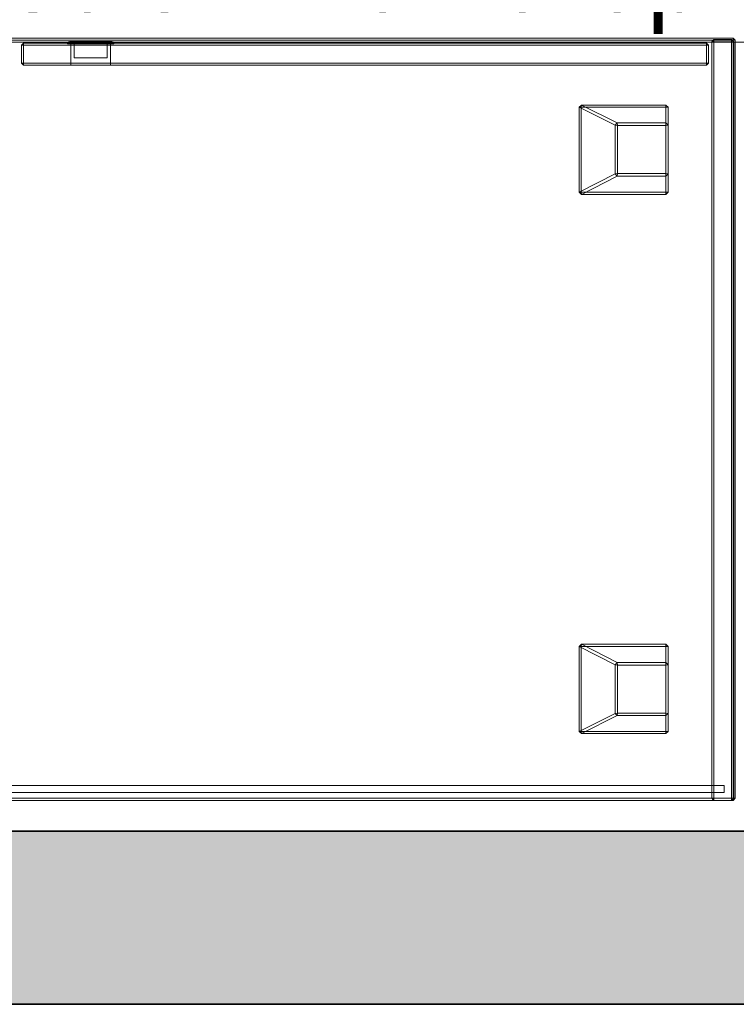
# Model space of a CAD drawing. Header units: centimetres. Extents: x -1109 to 217, y 2044 to 2913.
# Tile 15 of 36: x -619 to -567, y 2334 to 2405. Entities that reach past the tile are written whole.
import ezdxf

# ---------------------------------------------------------------- set-up
doc = ezdxf.new("R2010")
doc.units = ezdxf.units.CM
for name, color, linetype, lineweight in [('Modele ogólne-1', 9, 'Continuous', 18), ('Notatki tekstowe', 130, 'Continuous', 9), ('Notatki tekstowe-1', 7, 'Continuous', 9), ('Wzór cięcia-1', 10, 'Continuous', 18), ('Ściany-1', 253, 'Continuous', 35)]:
    doc.layers.add(name, color=color, linetype=linetype, lineweight=lineweight)
doc.styles.add('Arial', font='arial.ttf', dxfattribs={"height": 5.4})

# ---------------------------------------------------------------- blocks, each defined once
blk = doc.blocks.new('regał_VOX_concept - regał_VOX_concept-886835-Wytyczne elektryczne')
at = {"layer": 'Modele ogólne-1'}
for p, q in [((-51.6, 26.655), (-51.44, 26.815)), ((-51.6, 26.655), (-51.44, 26.815)), ((-51.6, 26.655), (-51.44, 26.815)), ((-51.6, 26.655), (-51.44, 26.815)), ((-51.6, 26.655), (-51.44, 26.655)), ((-51.6, 26.655), (-51.44, 26.655)), ((-51.6, 26.655), (-51.44, 26.655)), ((-51.6, 26.655), (-51.6, -28.025)), ((-51.6, -28.025), (-51.6, 26.655)), ((-51.6, 26.655), (-51.44, 26.655)), ((-51.6, -28.025), (-51.6, 26.655)), ((-51.6, -28.025), (-51.6, 26.655)), ((-51.34, 26.815), (-51.5, 26.655)), ((-51.5, 26.655), (-51.34, 26.815)), ((-51.447, 26.708), (-51.5, 26.655)), ((-51.34, 26.655), (-51.5, 26.655)), ((-51.5, 26.655), (-51.5, -27.925)), ((-51.5, -9.919), (-51.5, 26.655)), ((-51.34, 26.655), (-51.5, 26.655)), ((-51.5, 26.655), (-51.5, -27.925)), ((-51.447, 26.708), (-51.34, 26.815)), ((-51.44, 26.815), (-51.44, 26.655)), ((-51.44, 26.655), (-51.44, 26.815)), ((51.44, 26.815), (-51.44, 26.815)), ((-51.44, 26.655), (-51.44, 26.815)), ((-51.44, 26.655), (-51.44, 26.815)), ((-51.44, 26.815), (51.44, 26.815)), ((51.44, 26.815), (-51.44, 26.815)), ((51.44, 26.815), (-51.44, 26.815)), ((51.44, 26.655), (-51.44, 26.655)), ((-51.44, 26.655), (51.44, 26.655)), ((-51.44, 26.655), (-51.44, -28.025)), ((-51.44, -28.025), (-51.44, 26.655)), ((51.44, 26.655), (-51.44, 26.655)), ((-51.44, -28.025), (-51.44, 26.655)), ((51.44, 26.655), (-51.44, 26.655)), ((-51.44, 26.655), (-51.44, -28.025)), ((-51.34, 26.655), (-51.34, 26.815)), ((-50.06, 26.815), (-51.34, 26.815)), ((-50.918, 26.815), (-51.34, 26.815)), ((-50.06, 26.815), (-51.34, 26.815)), ((-51.34, 26.655), (-51.34, 26.815)), ((-51.34, 26.655), (-51.34, -27.925)), ((-50.06, 26.655), (-51.34, 26.655)), ((-51.34, -27.925), (-51.34, 26.655)), ((-51.34, 26.655), (-50.06, 26.655)), ((-50.918, 26.815), (-50.06, 26.815)), ((-50.06, 26.655), (-50.06, 26.815)), ((-49.9, 26.655), (-50.06, 26.815)), ((-49.9, 26.655), (-50.06, 26.815)), ((-50.007, 26.763), (-50.06, 26.815)), ((-50.06, 26.655), (-50.06, 26.815)), ((-50.06, 26.655), (-49.9, 26.655)), ((-50.06, -27.925), (-50.06, 26.655)), ((-50.06, 26.655), (-49.9, 26.655)), ((-50.06, -27.925), (-50.06, 26.655)), ((-50.007, 26.763), (-49.9, 26.655)), ((-49.9, -27.925), (-49.9, 26.655)), ((-49.9, 8.65), (-49.9, 26.655)), ((-49.9, -27.925), (-49.9, 26.655)), ((-50.8, 26.241), (-50.8, 25.741)), ((-50.8, 25.907), (-50.8, 26.241)), ((17.073, 26.241), (-50.8, 26.241)), ((-50.8, 26.241), (50.8, 26.241)), ((-50.8, 26.241), (-50.8, 25.741)), ((-50.8, 26.241), (50.8, 26.241)), ((-50.8, 25.907), (-50.8, 25.741)), ((50.8, 25.741), (-50.8, 25.741)), ((-50.8, 25.741), (-17.073, 25.741)), ((-50.8, 25.741), (50.8, 25.741)), ((-17.073, 25.741), (50.8, 25.741)), ((-46.756, 21.826), (-46.596, 21.986)), ((-46.756, 21.826), (-46.596, 21.986)), ((-46.596, 21.838), (-46.756, 21.826)), ((-46.756, 21.826), (-46.596, 21.838)), ((-46.756, 21.826), (-46.756, 20.531)), ((-46.756, 15.705), (-46.756, 21.826)), ((-46.756, 20.531), (-46.756, 21.826)), ((-46.756, 21.826), (-46.756, 15.705)), ((-46.596, 21.838), (-46.596, 21.986)), ((-46.596, 21.986), (-46.596, 20.691)), ((-46.596, 21.986), (-40.506, 21.986)), ((-46.596, 21.986), (-46.596, 21.838)), ((-40.506, 21.986), (-46.596, 21.986)), ((-46.596, 20.691), (-46.596, 21.986)), ((-46.596, 15.692), (-46.596, 21.838)), ((-46.596, 21.838), (-40.481, 21.838)), ((-40.481, 21.838), (-46.596, 21.838)), ((-46.596, 21.838), (-46.596, 15.692)), ((-43.094, 20.691), (-40.506, 21.986)), ((-43.094, 20.691), (-40.506, 21.986)), ((-42.932, 20.531), (-40.344, 21.826)), ((-42.932, 20.531), (-40.344, 21.826)), ((-40.481, 21.838), (-40.506, 21.986)), ((-40.506, 21.986), (-40.344, 21.826)), ((-40.344, 21.826), (-40.506, 21.986)), ((-40.506, 21.986), (-40.481, 21.838)), ((-40.481, 21.838), (-40.344, 21.826)), ((-40.344, 21.826), (-40.481, 21.838)), ((-40.481, 21.838), (-40.481, 15.692)), ((-40.481, 21.838), (-40.481, 15.692)), ((-40.344, 21.826), (-40.344, 15.705)), ((-40.344, 15.705), (-40.344, 21.826)), ((-46.756, 20.531), (-46.596, 20.691)), ((-46.756, 20.531), (-46.596, 20.691)), ((-46.596, 20.519), (-46.596, 20.691)), ((-43.094, 20.691), (-46.596, 20.691)), ((-46.596, 20.691), (-46.596, 20.519)), ((-43.094, 20.691), (-46.596, 20.691)), ((-43.094, 20.691), (-43.116, 20.519)), ((-43.094, 20.691), (-43.116, 20.519)), ((-42.932, 20.531), (-43.094, 20.691)), ((-42.932, 20.531), (-43.094, 20.691)), ((-46.756, 20.531), (-46.596, 20.519)), ((-46.756, 20.531), (-46.756, 17.027)), ((-46.756, 20.531), (-46.596, 20.519)), ((-46.756, 20.531), (-46.756, 17.027)), ((-43.116, 20.519), (-46.596, 20.519)), ((-46.596, 20.519), (-46.596, 17.039)), ((-46.596, 17.039), (-46.596, 20.519)), ((-46.596, 20.519), (-43.116, 20.519)), ((-42.932, 20.531), (-43.116, 20.519)), ((-42.932, 20.531), (-43.116, 20.519)), ((-43.116, 17.039), (-43.116, 20.519)), ((-43.116, 17.039), (-43.116, 20.519)), ((-42.932, 17.028), (-42.932, 20.531)), ((-42.932, 17.028), (-42.932, 20.531)), ((-46.596, 17.039), (-46.756, 17.027)), ((-46.756, 17.027), (-46.596, 17.039)), ((-46.596, 16.867), (-46.756, 17.027)), ((-46.756, 17.027), (-46.756, 15.705)), ((-46.756, 17.027), (-46.596, 16.867)), ((-46.756, 17.027), (-46.756, 15.705)), ((-46.596, 16.867), (-46.596, 17.039)), ((-46.596, 16.867), (-46.596, 17.039)), ((-43.116, 17.039), (-46.596, 17.039)), ((-46.596, 17.039), (-43.116, 17.039)), ((-46.596, 16.867), (-46.596, 15.544)), ((-46.596, 16.867), (-43.094, 16.867)), ((-46.596, 16.867), (-46.596, 15.544)), ((-46.596, 16.867), (-43.094, 16.867)), ((-43.094, 16.867), (-43.116, 17.039)), ((-42.932, 17.028), (-43.116, 17.039)), ((-42.932, 17.028), (-43.116, 17.039)), ((-43.094, 16.867), (-43.116, 17.039)), ((-43.094, 16.867), (-42.932, 17.028)), ((-43.094, 16.867), (-42.932, 17.028)), ((-43.094, 16.867), (-40.506, 15.544)), ((-43.094, 16.867), (-40.506, 15.544)), ((-42.932, 17.028), (-40.344, 15.705)), ((-42.932, 17.028), (-40.344, 15.705)), ((-46.596, 15.692), (-46.756, 15.705)), ((-46.596, 15.544), (-46.756, 15.705)), ((-46.756, 15.705), (-46.596, 15.544)), ((-46.756, 15.705), (-46.596, 15.692)), ((-46.596, 15.692), (-46.596, 15.544)), ((-46.596, 15.544), (-46.596, 15.692)), ((-46.596, 15.692), (-40.481, 15.692)), ((-40.481, 15.692), (-46.596, 15.692)), ((-40.344, 15.705), (-40.506, 15.544)), ((-40.506, 15.544), (-40.344, 15.705)), ((-40.481, 15.692), (-40.506, 15.544)), ((-40.506, 15.544), (-40.481, 15.692)), ((-40.481, 15.692), (-40.344, 15.705)), ((-40.344, 15.705), (-40.481, 15.692)), ((-40.506, 15.544), (-46.596, 15.544)), ((-46.596, 15.544), (-40.506, 15.544)), ((-49.9, 8.65), (-49.9, -27.925)), ((-51.5, -9.919), (-51.5, -27.925)), ((-46.596, -16.914), (-46.756, -17.074)), ((-46.596, -16.914), (-46.756, -17.074)), ((-46.596, -16.914), (-46.596, -17.061)), ((-46.596, -16.914), (-46.596, -18.236)), ((-46.596, -17.061), (-46.596, -16.914)), ((-46.596, -16.914), (-40.506, -16.914)), ((-40.506, -16.914), (-46.596, -16.914)), ((-46.596, -16.914), (-46.596, -18.236)), ((-40.506, -16.914), (-43.094, -18.236)), ((-40.506, -16.914), (-43.094, -18.236)), ((-40.344, -17.074), (-40.506, -16.914)), ((-40.481, -17.061), (-40.506, -16.914)), ((-40.344, -17.074), (-40.506, -16.914)), ((-40.506, -16.914), (-40.481, -17.061)), ((-46.596, -17.061), (-46.756, -17.074)), ((-46.756, -17.074), (-46.596, -17.061)), ((-46.756, -17.074), (-46.756, -18.397)), ((-46.756, -23.195), (-46.756, -17.074)), ((-46.756, -17.074), (-46.756, -23.195)), ((-46.756, -17.074), (-46.756, -18.397)), ((-46.596, -23.208), (-46.596, -17.061)), ((-46.596, -17.061), (-40.481, -17.061)), ((-46.596, -17.061), (-40.481, -17.061)), ((-46.596, -17.061), (-46.596, -23.208)), ((-40.344, -17.074), (-42.932, -18.397)), ((-40.344, -17.074), (-42.932, -18.397)), ((-40.344, -17.074), (-40.481, -17.061)), ((-40.481, -17.061), (-40.344, -17.074)), ((-40.481, -17.061), (-40.481, -23.208)), ((-40.481, -17.061), (-40.481, -23.208)), ((-40.344, -17.074), (-40.344, -23.195)), ((-40.344, -23.195), (-40.344, -17.074)), ((-46.596, -18.236), (-46.756, -18.397)), ((-46.596, -18.236), (-46.756, -18.397)), ((-46.596, -18.409), (-46.756, -18.397)), ((-46.596, -18.409), (-46.756, -18.397)), ((-46.756, -18.397), (-46.756, -21.9)), ((-46.756, -18.397), (-46.756, -21.9)), ((-46.596, -18.409), (-46.596, -18.236)), ((-43.094, -18.236), (-46.596, -18.236)), ((-46.596, -18.236), (-46.596, -18.409)), ((-43.094, -18.236), (-46.596, -18.236)), ((-43.116, -18.409), (-46.596, -18.409)), ((-46.596, -18.409), (-46.596, -21.889)), ((-43.116, -18.409), (-46.596, -18.409)), ((-46.596, -21.889), (-46.596, -18.409)), ((-43.094, -18.236), (-43.116, -18.409)), ((-43.116, -18.409), (-43.094, -18.236)), ((-42.932, -18.397), (-43.116, -18.409)), ((-43.116, -18.409), (-42.932, -18.397)), ((-43.116, -21.889), (-43.116, -18.409)), ((-43.116, -21.889), (-43.116, -18.409)), ((-42.932, -18.397), (-43.094, -18.236)), ((-42.932, -18.397), (-43.094, -18.236)), ((-42.932, -21.9), (-42.932, -18.397)), ((-42.932, -18.397), (-42.932, -21.9)), ((-46.596, -21.889), (-46.756, -21.9)), ((-46.596, -21.889), (-46.756, -21.9)), ((-46.756, -21.9), (-46.596, -22.06)), ((-46.596, -22.06), (-46.756, -21.9)), ((-46.756, -21.9), (-46.756, -23.195)), ((-46.756, -23.195), (-46.756, -21.9)), ((-46.596, -21.889), (-46.596, -22.06)), ((-46.596, -21.889), (-46.596, -22.06)), ((-46.596, -21.889), (-43.116, -21.889)), ((-43.116, -21.889), (-46.596, -21.889)), ((-43.094, -22.06), (-43.116, -21.889)), ((-42.932, -21.9), (-43.116, -21.889)), ((-43.116, -21.889), (-43.094, -22.06)), ((-43.116, -21.889), (-42.932, -21.9)), ((-43.094, -22.06), (-42.932, -21.9)), ((-43.094, -22.06), (-42.932, -21.9)), ((-40.344, -23.195), (-42.932, -21.9)), ((-40.344, -23.195), (-42.932, -21.9)), ((-46.596, -22.06), (-46.596, -23.356)), ((-46.596, -22.06), (-43.094, -22.06)), ((-46.596, -23.356), (-46.596, -22.06)), ((-43.094, -22.06), (-46.596, -22.06)), ((-40.506, -23.356), (-43.094, -22.06)), ((-40.506, -23.356), (-43.094, -22.06)), ((-46.756, -23.195), (-46.596, -23.208)), ((-46.756, -23.195), (-46.596, -23.356)), ((-46.596, -23.356), (-46.756, -23.195)), ((-46.596, -23.208), (-46.756, -23.195)), ((-46.596, -23.208), (-46.596, -23.356)), ((-40.481, -23.208), (-46.596, -23.208)), ((-46.596, -23.208), (-46.596, -23.356)), ((-46.596, -23.208), (-40.481, -23.208)), ((-40.506, -23.356), (-46.596, -23.356)), ((-46.596, -23.356), (-40.506, -23.356)), ((-40.506, -23.356), (-40.344, -23.195)), ((-40.506, -23.356), (-40.344, -23.195)), ((-40.506, -23.356), (-40.481, -23.208)), ((-40.481, -23.208), (-40.506, -23.356)), ((-40.481, -23.208), (-40.344, -23.195)), ((-40.344, -23.195), (-40.481, -23.208)), ((-49.572, -26.277), (-49.679, -26.383)), ((-49.679, -26.383), (-49.518, -26.223)), ((-49.518, -26.223), (-49.679, -26.383)), ((-49.518, -26.223), (-49.679, -26.383)), ((-49.518, -26.223), (-49.679, -26.383)), ((-49.518, -26.223), (-49.679, -26.383)), ((-49.679, -26.383), (-49.518, -26.223)), ((-49.572, -26.277), (-49.518, -26.223)), ((-49.518, -26.223), (-49.518, -26.383)), ((-49.518, -26.383), (-49.518, -26.223)), ((-49.518, -26.383), (-49.518, -26.223)), ((-6.056, -26.223), (-49.518, -26.223)), ((-49.518, -26.223), (-49.518, -26.383)), ((-20.522, -26.223), (-49.518, -26.223)), ((-6.056, -26.223), (-49.518, -26.223)), ((-6.055, -26.223), (-49.518, -26.223)), ((-6.056, -26.223), (-49.518, -26.223)), ((-49.518, -26.383), (-49.518, -26.223)), ((-49.518, -26.223), (-49.518, -26.383)), ((-6.055, -26.223), (-49.518, -26.223)), ((-6.056, -26.223), (-49.518, -26.223)), ((-6.063, -26.223), (-20.522, -26.223)), ((-6.56, -26.223), (-6.412, -26.223)), ((-6.56, -26.223), (-6.49, -26.223)), ((-6.56, -26.223), (-6.412, -26.223)), ((-6.56, -26.223), (-6.49, -26.223)), ((-6.56, -26.223), (-6.412, -26.223)), ((-6.56, -26.223), (-6.49, -26.223)), ((-6.56, -26.223), (-6.412, -26.223)), ((-6.56, -26.223), (-6.49, -26.223)), ((-6.56, -26.223), (-6.56, -27.023)), ((-6.56, -26.223), (-6.56, -27.023)), ((-6.49, -26.223), (-6.212, -26.223)), ((-6.49, -26.223), (-6.212, -26.223)), ((-6.49, -26.223), (-6.212, -26.223)), ((-6.49, -26.223), (-6.212, -26.223)), ((-6.068, -26.223), (-6.412, -26.223)), ((-6.412, -26.223), (-6.068, -26.223)), ((-6.412, -26.223), (-6.068, -26.223)), ((-6.068, -26.223), (-6.412, -26.223)), ((-5.769, -26.223), (-6.212, -26.223)), ((-6.212, -26.223), (-5.769, -26.223)), ((-5.769, -26.223), (-6.212, -26.223)), ((-6.212, -26.223), (-5.769, -26.223)), ((-6.068, -26.223), (-5.58, -26.223)), ((-5.58, -26.223), (-6.068, -26.223)), ((-5.58, -26.223), (-6.068, -26.223)), ((-5.58, -26.223), (-6.068, -26.223)), ((-5.737, -26.223), (-6.063, -26.223)), ((-5.556, -26.223), (-6.056, -26.223)), ((-5.556, -26.223), (-6.056, -26.223)), ((-5.556, -26.223), (-6.056, -26.223)), ((-5.556, -26.223), (-6.056, -26.223)), ((-5.555, -26.223), (-6.055, -26.223)), ((-5.555, -26.223), (-6.055, -26.223)), ((-5.228, -26.223), (-5.769, -26.223)), ((-5.228, -26.223), (-5.769, -26.223)), ((-5.228, -26.223), (-5.769, -26.223)), ((-5.228, -26.223), (-5.769, -26.223)), ((-5.737, -26.223), (-5.572, -26.223)), ((-5.58, -26.223), (-5.024, -26.223)), ((-5.58, -26.223), (-5.024, -26.223)), ((-5.58, -26.223), (-5.024, -26.223)), ((-5.58, -26.223), (-5.024, -26.223)), ((-5.199, -26.223), (-5.572, -26.223)), ((-5.556, -26.223), (-5.056, -26.223)), ((-5.056, -26.223), (-5.556, -26.223)), ((-5.556, -26.223), (-5.056, -26.223)), ((-5.056, -26.223), (-5.556, -26.223)), ((-5.555, -26.223), (-5.055, -26.223)), ((-5.555, -26.223), (-5.055, -26.223)), ((-4.671, -26.223), (-5.228, -26.223)), ((-4.671, -26.223), (-5.228, -26.223)), ((-4.671, -26.223), (-5.228, -26.223)), ((-4.671, -26.223), (-5.228, -26.223)), ((-5.199, -26.223), (-5.034, -26.223)), ((-5.056, -26.223), (-4.556, -26.223)), ((-4.556, -26.223), (-5.056, -26.223)), ((-5.056, -26.223), (-4.556, -26.223)), ((-4.556, -26.223), (-5.056, -26.223)), ((-5.055, -26.223), (-4.554, -26.223)), ((-5.055, -26.223), (-4.554, -26.223)), ((-5.034, -26.223), (-4.672, -26.223)), ((-5.024, -26.223), (-4.483, -26.223)), ((-5.024, -26.223), (-4.483, -26.223)), ((-5.024, -26.223), (-4.483, -26.223)), ((-5.024, -26.223), (-4.483, -26.223)), ((-4.507, -26.223), (-4.672, -26.223)), ((-4.671, -26.223), (-4.184, -26.223)), ((-4.671, -26.223), (-4.184, -26.223)), ((-4.671, -26.223), (-4.184, -26.223)), ((-4.671, -26.223), (-4.184, -26.223)), ((-4.556, -26.223), (-4.056, -26.223)), ((-4.556, -26.223), (-4.056, -26.223)), ((-4.556, -26.223), (-4.056, -26.223)), ((-4.556, -26.223), (-4.056, -26.223)), ((-4.554, -26.223), (-4.055, -26.223)), ((-4.554, -26.223), (-4.055, -26.223)), ((-4.212, -26.223), (-4.507, -26.223)), ((-4.483, -26.223), (-4.04, -26.223)), ((-4.04, -26.223), (-4.483, -26.223)), ((-4.483, -26.223), (-4.04, -26.223)), ((-4.04, -26.223), (-4.483, -26.223)), ((-4.212, -26.223), (-4.045, -26.223)), ((-3.84, -26.223), (-4.184, -26.223)), ((-4.184, -26.223), (-3.84, -26.223)), ((-3.84, -26.223), (-4.184, -26.223)), ((-4.184, -26.223), (-3.84, -26.223)), ((-4.056, -26.223), (-0.281, -26.223)), ((-4.056, -26.223), (-0.281, -26.223)), ((-4.056, -26.223), (-0.281, -26.223)), ((-4.056, -26.223), (-0.281, -26.223)), ((-4.055, -26.223), (-0.281, -26.223)), ((-4.055, -26.223), (-0.281, -26.223)), ((-4.045, -26.223), (-1.539, -26.223)), ((-3.762, -26.223), (-4.04, -26.223)), ((-4.04, -26.223), (-3.762, -26.223)), ((-3.762, -26.223), (-4.04, -26.223)), ((-3.762, -26.223), (-4.04, -26.223)), ((-3.692, -26.223), (-3.84, -26.223)), ((-3.692, -26.223), (-3.84, -26.223)), ((-3.692, -26.223), (-3.84, -26.223)), ((-3.692, -26.223), (-3.84, -26.223)), ((-3.692, -26.223), (-3.762, -26.223)), ((-3.692, -26.223), (-3.762, -26.223)), ((-3.692, -26.223), (-3.762, -26.223)), ((-3.692, -26.223), (-3.762, -26.223)), ((-3.692, -26.223), (-3.692, -27.023)), ((-3.692, -26.223), (-3.692, -27.023)), ((-1.539, -26.223), (-0.281, -26.223)), ((-0.281, -26.383), (-0.281, -26.223)), ((-0.281, -26.223), (-0.122, -26.383)), ((-0.122, -26.383), (-0.281, -26.223)), ((-0.281, -26.223), (-0.281, -26.383)), ((-0.122, -26.383), (-0.281, -26.223)), ((-0.281, -26.223), (-0.281, -26.383)), ((-0.281, -26.223), (-0.281, -26.223)), ((-0.122, -26.383), (-0.281, -26.223)), ((-0.175, -26.33), (-0.281, -26.223)), ((-0.281, -26.383), (-0.281, -26.223)), ((-0.281, -26.223), (-0.281, -26.223)), ((-0.281, -26.223), (-0.281, -26.223)), ((-0.122, -26.383), (-0.281, -26.223)), ((-0.281, -26.223), (-0.122, -26.383)), ((-0.281, -26.383), (-0.281, -26.223)), ((-0.281, -26.383), (-0.281, -26.223)), ((-0.281, -26.223), (-0.281, -26.223)), ((-0.122, -26.383), (-0.281, -26.223)), ((-0.122, -26.383), (-0.281, -26.223)), ((-0.281, -26.223), (-0.122, -26.383)), ((-0.122, -26.383), (-0.281, -26.223)), ((-0.281, -26.223), (-0.122, -26.383)), ((-0.122, -26.383), (-0.281, -26.223)), ((-0.122, -26.383), (-0.281, -26.223)), ((-0.122, -26.383), (-0.281, -26.223)), ((-0.281, -26.223), (-0.122, -26.383)), ((-0.122, -26.383), (-0.281, -26.223)), ((-0.281, -26.223), (-0.122, -26.383)), ((-0.122, -26.383), (-0.281, -26.223)), ((-49.679, -26.81), (-49.679, -26.383)), ((-49.679, -26.81), (-49.679, -27.663)), ((-49.679, -26.383), (-49.518, -26.383)), ((-49.518, -26.383), (-49.679, -26.383)), ((-49.518, -26.383), (-49.679, -26.383)), ((-49.679, -27.663), (-49.679, -26.383)), ((-49.679, -26.383), (-49.518, -26.383)), ((-49.679, -26.383), (-49.679, -27.663)), ((-49.679, -26.383), (-49.518, -26.383)), ((-49.679, -26.383), (-49.679, -27.663)), ((-49.679, -27.663), (-49.679, -26.383)), ((-49.679, -26.383), (-49.518, -26.383)), ((-49.679, -26.383), (-49.679, -27.663)), ((-49.679, -27.663), (-49.679, -26.383)), ((-6.055, -26.383), (-49.518, -26.383)), ((-49.518, -27.663), (-49.518, -26.383)), ((-6.055, -26.383), (-49.518, -26.383)), ((-49.518, -27.663), (-49.518, -26.383)), ((-6.055, -26.383), (-49.518, -26.383)), ((-6.055, -26.383), (-49.518, -26.383)), ((-49.518, -26.383), (-49.518, -27.663)), ((-49.518, -27.663), (-49.518, -26.383)), ((-6.055, -26.383), (-49.518, -26.383)), ((-49.518, -27.663), (-49.518, -26.383)), ((-6.055, -26.383), (-49.518, -26.383)), ((-49.518, -27.663), (-49.518, -26.383)), ((-6.295, -26.762), (-6.318, -26.762)), ((-6.318, -26.762), (-6.295, -26.762)), ((-6.295, -26.762), (-6.318, -26.762)), ((-6.318, -26.762), (-6.295, -26.762)), ((-6.318, -27.749), (-6.318, -26.762)), ((-6.318, -27.749), (-6.318, -26.762)), ((-6.226, -26.762), (-6.295, -26.762)), ((-6.295, -26.762), (-6.226, -26.762)), ((-6.226, -26.762), (-6.295, -26.762)), ((-6.295, -26.762), (-6.226, -26.762)), ((-6.116, -26.762), (-6.226, -26.762)), ((-6.226, -26.762), (-6.116, -26.762)), ((-6.116, -26.762), (-6.226, -26.762)), ((-6.226, -26.762), (-6.116, -26.762)), ((-5.967, -26.762), (-6.116, -26.762)), ((-6.116, -26.762), (-5.967, -26.762)), ((-5.967, -26.762), (-6.116, -26.762)), ((-6.116, -26.762), (-5.967, -26.762)), ((-5.555, -26.383), (-6.055, -26.383)), ((-5.555, -26.383), (-6.055, -26.383)), ((-5.555, -26.383), (-6.055, -26.383)), ((-5.555, -26.383), (-6.055, -26.383)), ((-5.555, -26.383), (-6.055, -26.383)), ((-5.555, -26.383), (-6.055, -26.383)), ((-5.785, -26.762), (-5.967, -26.762)), ((-5.967, -26.762), (-5.785, -26.762)), ((-5.785, -26.762), (-5.967, -26.762)), ((-5.967, -26.762), (-5.785, -26.762)), ((-5.578, -26.762), (-5.785, -26.762)), ((-5.785, -26.762), (-5.578, -26.762)), ((-5.578, -26.762), (-5.785, -26.762)), ((-5.785, -26.762), (-5.578, -26.762)), ((-5.354, -26.762), (-5.578, -26.762)), ((-5.578, -26.762), (-5.354, -26.762)), ((-5.354, -26.762), (-5.578, -26.762)), ((-5.578, -26.762), (-5.354, -26.762)), ((-5.555, -26.383), (-5.055, -26.383)), ((-5.555, -26.383), (-5.055, -26.383)), ((-5.555, -26.383), (-5.055, -26.383)), ((-5.555, -26.383), (-5.055, -26.383)), ((-5.555, -26.383), (-5.055, -26.383)), ((-5.555, -26.383), (-5.055, -26.383)), ((-5.12, -26.762), (-5.354, -26.762)), ((-5.354, -26.762), (-5.12, -26.762)), ((-5.12, -26.762), (-5.354, -26.762)), ((-5.354, -26.762), (-5.12, -26.762)), ((-4.887, -26.762), (-5.12, -26.762)), ((-5.12, -26.762), (-4.887, -26.762)), ((-4.887, -26.762), (-5.12, -26.762)), ((-5.12, -26.762), (-4.887, -26.762)), ((-5.055, -26.383), (-4.555, -26.383)), ((-5.055, -26.383), (-4.555, -26.383)), ((-5.055, -26.383), (-4.555, -26.383)), ((-5.055, -26.383), (-4.555, -26.383)), ((-5.055, -26.383), (-4.555, -26.383)), ((-5.055, -26.383), (-4.555, -26.383)), ((-4.662, -26.762), (-4.887, -26.762)), ((-4.887, -26.762), (-4.662, -26.762)), ((-4.662, -26.762), (-4.887, -26.762)), ((-4.887, -26.762), (-4.662, -26.762)), ((-4.455, -26.762), (-4.662, -26.762)), ((-4.662, -26.762), (-4.455, -26.762)), ((-4.455, -26.762), (-4.662, -26.762)), ((-4.662, -26.762), (-4.455, -26.762)), ((-4.555, -26.383), (-4.055, -26.383)), ((-4.055, -26.383), (-4.555, -26.383)), ((-4.555, -26.383), (-4.055, -26.383)), ((-4.555, -26.383), (-4.055, -26.383)), ((-4.055, -26.383), (-4.555, -26.383)), ((-4.555, -26.383), (-4.055, -26.383)), ((-4.274, -26.762), (-4.455, -26.762)), ((-4.455, -26.762), (-4.274, -26.762)), ((-4.274, -26.762), (-4.455, -26.762)), ((-4.455, -26.762), (-4.274, -26.762)), ((-4.125, -26.762), (-4.274, -26.762)), ((-4.274, -26.762), (-4.125, -26.762)), ((-4.125, -26.762), (-4.274, -26.762)), ((-4.274, -26.762), (-4.125, -26.762)), ((-4.014, -26.762), (-4.125, -26.762)), ((-4.125, -26.762), (-4.014, -26.762)), ((-4.014, -26.762), (-4.125, -26.762)), ((-4.125, -26.762), (-4.014, -26.762)), ((-4.055, -26.383), (-0.281, -26.383)), ((-0.281, -26.383), (-4.055, -26.383)), ((-4.055, -26.383), (-0.281, -26.383)), ((-4.055, -26.383), (-0.281, -26.383)), ((-0.281, -26.383), (-4.055, -26.383)), ((-4.055, -26.383), (-0.281, -26.383)), ((-3.946, -26.762), (-4.014, -26.762)), ((-4.014, -26.762), (-3.946, -26.762)), ((-3.946, -26.762), (-4.014, -26.762)), ((-4.014, -26.762), (-3.946, -26.762)), ((-3.946, -26.762), (-3.923, -26.762)), ((-3.923, -26.762), (-3.946, -26.762)), ((-3.946, -26.762), (-3.923, -26.762)), ((-3.923, -26.762), (-3.946, -26.762)), ((-3.923, -27.749), (-3.923, -26.762)), ((-3.923, -27.749), (-3.923, -26.762)), ((-0.281, -26.383), (-0.122, -26.383)), ((-0.122, -26.383), (-0.281, -26.383)), ((-0.122, -26.383), (-0.281, -26.383)), ((-0.281, -27.663), (-0.281, -26.383)), ((-0.281, -26.383), (-0.122, -26.383)), ((-0.281, -26.383), (-0.281, -27.663)), ((-0.281, -27.663), (-0.281, -26.383)), ((-0.281, -26.383), (-0.122, -26.383)), ((-0.281, -26.383), (-0.122, -26.383)), ((-0.281, -26.383), (-0.281, -27.663)), ((-0.281, -26.383), (-0.281, -27.663)), ((-0.281, -27.663), (-0.281, -26.383)), ((-0.175, -26.33), (-0.122, -26.383)), ((-0.122, -26.81), (-0.122, -26.383)), ((-0.122, -27.663), (-0.122, -26.81)), ((-0.122, -27.663), (-0.122, -26.383)), ((-0.122, -26.383), (-0.122, -27.663)), ((-0.122, -27.663), (-0.122, -26.383)), ((-0.122, -26.383), (-0.122, -27.663)), ((-0.122, -26.383), (-0.122, -27.663)), ((-0.122, -26.383), (-0.122, -27.663)), ((-49.625, -27.717), (-49.679, -27.663)), ((-49.679, -27.663), (-49.518, -27.663)), ((-49.679, -27.663), (-49.518, -27.823)), ((-49.518, -27.823), (-49.679, -27.663)), ((-49.518, -27.663), (-49.679, -27.663)), ((-49.518, -27.823), (-49.679, -27.663)), ((-49.518, -27.663), (-49.679, -27.663)), ((-49.679, -27.663), (-49.518, -27.663)), ((-49.518, -27.823), (-49.679, -27.663)), ((-49.679, -27.663), (-49.518, -27.663)), ((-49.679, -27.663), (-49.518, -27.663)), ((-49.518, -27.823), (-49.679, -27.663)), ((-49.679, -27.663), (-49.518, -27.823)), ((-49.518, -27.663), (-49.518, -27.823)), ((-49.518, -27.823), (-49.518, -27.663)), ((-49.518, -27.823), (-49.518, -27.663)), ((-6.055, -27.663), (-49.518, -27.663)), ((-49.518, -27.823), (-49.518, -27.663)), ((-6.055, -27.663), (-49.518, -27.663)), ((-6.055, -27.663), (-49.518, -27.663)), ((-6.055, -27.663), (-49.518, -27.663)), ((-49.518, -27.663), (-49.518, -27.823)), ((-49.518, -27.823), (-49.518, -27.663)), ((-6.055, -27.663), (-49.518, -27.663)), ((-6.055, -27.663), (-49.518, -27.663)), ((-6.56, -27.023), (-6.56, -27.823)), ((-6.56, -27.023), (-6.56, -27.823)), ((-5.555, -27.663), (-6.055, -27.663)), ((-5.555, -27.663), (-6.055, -27.663)), ((-5.555, -27.663), (-6.055, -27.663)), ((-5.555, -27.663), (-6.055, -27.663)), ((-5.555, -27.663), (-6.055, -27.663)), ((-5.555, -27.663), (-6.055, -27.663)), ((-5.055, -27.663), (-5.555, -27.663)), ((-5.555, -27.663), (-5.055, -27.663)), ((-5.055, -27.663), (-5.555, -27.663)), ((-5.055, -27.663), (-5.555, -27.663)), ((-5.555, -27.663), (-5.055, -27.663)), ((-5.555, -27.663), (-5.055, -27.663)), ((-5.055, -27.663), (-4.555, -27.663)), ((-5.055, -27.663), (-4.555, -27.663)), ((-5.055, -27.663), (-4.555, -27.663)), ((-5.055, -27.663), (-4.555, -27.663)), ((-5.055, -27.663), (-4.555, -27.663)), ((-5.055, -27.663), (-4.555, -27.663)), ((-4.555, -27.663), (-4.055, -27.663)), ((-4.055, -27.663), (-4.555, -27.663)), ((-4.555, -27.663), (-4.055, -27.663)), ((-4.555, -27.663), (-4.055, -27.663)), ((-4.055, -27.663), (-4.555, -27.663)), ((-4.555, -27.663), (-4.055, -27.663)), ((-4.055, -27.663), (-0.281, -27.663)), ((-0.281, -27.663), (-4.055, -27.663)), ((-4.055, -27.663), (-0.281, -27.663)), ((-4.055, -27.663), (-0.281, -27.663)), ((-0.281, -27.663), (-4.055, -27.663)), ((-4.055, -27.663), (-0.281, -27.663)), ((-3.692, -27.023), (-3.692, -27.823)), ((-3.692, -27.023), (-3.692, -27.823)), ((-0.281, -27.823), (-0.281, -27.663)), ((-0.281, -27.823), (-0.122, -27.663)), ((-0.281, -27.663), (-0.122, -27.663)), ((-0.122, -27.663), (-0.281, -27.663)), ((-0.122, -27.663), (-0.281, -27.823)), ((-0.281, -27.663), (-0.281, -27.823)), ((-0.122, -27.663), (-0.281, -27.663)), ((-0.122, -27.663), (-0.281, -27.823)), ((-0.281, -27.663), (-0.281, -27.823)), ((-0.281, -27.663), (-0.122, -27.663)), ((-0.122, -27.663), (-0.281, -27.823)), ((-0.281, -27.663), (-0.281, -27.823)), ((-0.281, -27.663), (-0.122, -27.663)), ((-0.122, -27.663), (-0.281, -27.823)), ((-0.281, -27.823), (-0.122, -27.663)), ((-0.281, -27.663), (-0.281, -27.823)), ((-0.281, -27.663), (-0.281, -27.823)), ((-0.281, -27.663), (-0.122, -27.663)), ((-0.122, -27.663), (-0.281, -27.823)), ((-0.122, -27.663), (-0.281, -27.823)), ((-0.281, -27.823), (-0.122, -27.663)), ((-0.281, -27.823), (-0.122, -27.663)), ((-0.122, -27.663), (-0.281, -27.823)), ((-0.122, -27.663), (-0.281, -27.823)), ((-0.122, -27.663), (-0.281, -27.823)), ((-0.122, -27.663), (-0.281, -27.823)), ((-0.281, -27.823), (-0.122, -27.663)), ((-0.281, -27.823), (-0.122, -27.663)), ((-0.122, -27.663), (-0.281, -27.823)), ((-0.122, -27.663), (-0.281, -27.823)), ((-0.228, -27.77), (-0.122, -27.663)), ((-51.44, -28.025), (-51.6, -28.025)), ((-51.44, -28.185), (-51.6, -28.025)), ((-51.44, -28.185), (-51.6, -28.025)), ((-51.44, -28.025), (-51.6, -28.025)), ((-51.6, -28.025), (-51.44, -28.025)), ((-51.6, -28.025), (-51.44, -28.185)), ((-51.6, -28.025), (-51.44, -28.185)), ((-51.6, -28.025), (-51.44, -28.025)), ((-51.5, -27.925), (-51.34, -28.085)), ((-51.5, -27.925), (-51.34, -27.925)), ((-51.5, -27.925), (-51.34, -28.085)), ((-51.393, -28.032), (-51.5, -27.925)), ((-51.34, -27.925), (-51.5, -27.925)), ((-51.44, -28.025), (-51.44, -28.185)), ((-51.44, -28.185), (-51.44, -28.025)), ((51.44, -28.025), (-51.44, -28.025)), ((-51.44, -28.185), (-51.44, -28.025)), ((51.44, -28.025), (-51.44, -28.025)), ((-51.44, -28.025), (-51.44, -28.185)), ((51.44, -28.025), (-51.44, -28.025)), ((51.44, -28.025), (-51.44, -28.025)), ((51.44, -28.185), (-51.44, -28.185)), ((51.44, -28.185), (-51.44, -28.185)), ((51.44, -28.185), (-51.44, -28.185)), ((51.44, -28.185), (-51.44, -28.185)), ((-51.393, -28.032), (-51.34, -28.085)), ((-51.34, -28.085), (-51.34, -27.925)), ((-51.34, -27.925), (-51.34, -28.085)), ((-51.34, -27.925), (-50.06, -27.925)), ((-51.34, -27.925), (-50.06, -27.925)), ((-51.34, -28.085), (-50.06, -28.085)), ((-50.482, -28.085), (-51.34, -28.085)), ((-51.34, -28.085), (-50.06, -28.085)), ((-50.482, -28.085), (-50.06, -28.085)), ((-50.06, -28.085), (-49.9, -27.925)), ((-50.06, -28.085), (-50.06, -27.925)), ((-49.9, -27.925), (-50.06, -27.925)), ((-50.06, -28.085), (-49.9, -27.925)), ((-50.06, -27.925), (-50.06, -28.085)), ((-50.06, -27.925), (-49.9, -27.925)), ((-49.953, -27.977), (-50.06, -28.085)), ((-49.953, -27.977), (-49.9, -27.925)), ((-49.625, -27.717), (-49.518, -27.823)), ((-6.056, -27.823), (-49.518, -27.823)), ((-6.056, -27.823), (-49.518, -27.823)), ((-49.518, -27.823), (-20.522, -27.823)), ((-6.055, -27.823), (-49.518, -27.823)), ((-6.056, -27.823), (-49.518, -27.823)), ((-6.055, -27.823), (-49.518, -27.823)), ((-6.056, -27.823), (-49.518, -27.823)), ((-6.063, -27.823), (-20.522, -27.823)), ((-6.754, -27.772), (-6.786, -27.772)), ((-6.786, -27.772), (-6.754, -27.772)), ((-6.754, -27.772), (-6.786, -27.772)), ((-6.786, -27.772), (-6.754, -27.772)), ((-6.786, -27.772), (-6.786, -27.887)), ((-6.786, -27.772), (-6.786, -27.887)), ((-6.786, -27.887), (-6.733, -27.918)), ((-6.786, -27.887), (-6.733, -27.918)), ((-6.659, -27.772), (-6.754, -27.772)), ((-6.754, -27.772), (-6.659, -27.772)), ((-6.659, -27.772), (-6.754, -27.772)), ((-6.754, -27.772), (-6.659, -27.772)), ((-6.654, -27.939), (-6.733, -27.918)), ((-6.654, -27.939), (-6.733, -27.918)), ((-6.505, -27.772), (-6.659, -27.772)), ((-6.659, -27.772), (-6.505, -27.772)), ((-6.505, -27.772), (-6.659, -27.772)), ((-6.659, -27.772), (-6.505, -27.772)), ((-6.561, -27.946), (-6.654, -27.939)), ((-6.561, -27.946), (-6.654, -27.939)), ((-6.468, -27.939), (-6.561, -27.946)), ((-6.468, -27.939), (-6.561, -27.946)), ((-6.533, -27.946), (-6.561, -27.946)), ((-6.561, -27.946), (-6.533, -27.946)), ((-6.533, -27.946), (-6.561, -27.946)), ((-6.561, -27.946), (-6.533, -27.946)), ((-6.412, -27.823), (-6.56, -27.823)), ((-6.56, -27.823), (-6.49, -27.823)), ((-6.56, -27.823), (-6.412, -27.823)), ((-6.56, -27.823), (-6.49, -27.823)), ((-6.412, -27.823), (-6.56, -27.823)), ((-6.56, -27.823), (-6.49, -27.823)), ((-6.56, -27.823), (-6.412, -27.823)), ((-6.56, -27.823), (-6.49, -27.823)), ((-6.451, -27.946), (-6.533, -27.946)), ((-6.533, -27.946), (-6.451, -27.946)), ((-6.451, -27.946), (-6.533, -27.946)), ((-6.533, -27.946), (-6.451, -27.946)), ((-6.298, -27.772), (-6.505, -27.772)), ((-6.505, -27.772), (-6.298, -27.772)), ((-6.298, -27.772), (-6.505, -27.772)), ((-6.505, -27.772), (-6.298, -27.772)), ((-6.49, -27.823), (-6.212, -27.823)), ((-6.49, -27.823), (-6.212, -27.823)), ((-6.49, -27.823), (-6.212, -27.823)), ((-6.49, -27.823), (-6.212, -27.823)), ((-6.389, -27.918), (-6.468, -27.939)), ((-6.389, -27.918), (-6.468, -27.939)), ((-6.318, -27.946), (-6.451, -27.946)), ((-6.451, -27.946), (-6.318, -27.946)), ((-6.318, -27.946), (-6.451, -27.946)), ((-6.451, -27.946), (-6.318, -27.946)), ((-6.412, -27.823), (-6.068, -27.823)), ((-6.068, -27.823), (-6.412, -27.823)), ((-6.412, -27.823), (-6.068, -27.823)), ((-6.068, -27.823), (-6.412, -27.823)), ((-6.336, -27.887), (-6.389, -27.918)), ((-6.336, -27.887), (-6.389, -27.918)), ((-6.318, -27.85), (-6.336, -27.887)), ((-6.318, -27.85), (-6.336, -27.887)), ((-6.318, -27.749), (-6.318, -27.85)), ((-6.318, -27.749), (-6.318, -27.85)), ((-6.139, -27.946), (-6.318, -27.946)), ((-6.318, -27.946), (-6.139, -27.946)), ((-6.139, -27.946), (-6.318, -27.946)), ((-6.318, -27.946), (-6.139, -27.946)), ((-6.046, -27.772), (-6.298, -27.772)), ((-6.298, -27.772), (-6.046, -27.772)), ((-6.046, -27.772), (-6.298, -27.772)), ((-6.298, -27.772), (-6.046, -27.772)), ((-5.769, -27.823), (-6.212, -27.823)), ((-6.212, -27.823), (-5.769, -27.823)), ((-5.769, -27.823), (-6.212, -27.823)), ((-6.212, -27.823), (-5.769, -27.823)), ((-5.921, -27.946), (-6.139, -27.946)), ((-6.139, -27.946), (-5.921, -27.946)), ((-5.921, -27.946), (-6.139, -27.946)), ((-6.139, -27.946), (-5.921, -27.946)), ((-5.58, -27.823), (-6.068, -27.823)), ((-5.58, -27.823), (-6.068, -27.823)), ((-5.58, -27.823), (-6.068, -27.823)), ((-5.58, -27.823), (-6.068, -27.823)), ((-6.063, -27.823), (-5.737, -27.823)), ((-5.556, -27.823), (-6.056, -27.823)), ((-5.556, -27.823), (-6.056, -27.823)), ((-5.556, -27.823), (-6.056, -27.823)), ((-5.556, -27.823), (-6.056, -27.823)), ((-5.555, -27.823), (-6.055, -27.823)), ((-5.555, -27.823), (-6.055, -27.823)), ((-5.758, -27.772), (-6.046, -27.772)), ((-6.046, -27.772), (-5.758, -27.772)), ((-5.758, -27.772), (-6.046, -27.772)), ((-6.046, -27.772), (-5.758, -27.772)), ((-5.672, -27.946), (-5.921, -27.946)), ((-5.921, -27.946), (-5.672, -27.946)), ((-5.672, -27.946), (-5.921, -27.946)), ((-5.921, -27.946), (-5.672, -27.946)), ((-5.228, -27.823), (-5.769, -27.823)), ((-5.228, -27.823), (-5.769, -27.823)), ((-5.228, -27.823), (-5.769, -27.823)), ((-5.228, -27.823), (-5.769, -27.823)), ((-5.445, -27.772), (-5.758, -27.772)), ((-5.758, -27.772), (-5.445, -27.772)), ((-5.445, -27.772), (-5.758, -27.772)), ((-5.758, -27.772), (-5.445, -27.772)), ((-5.737, -27.823), (-5.572, -27.823)), ((-5.401, -27.946), (-5.672, -27.946)), ((-5.672, -27.946), (-5.401, -27.946)), ((-5.401, -27.946), (-5.672, -27.946)), ((-5.672, -27.946), (-5.401, -27.946)), ((-5.024, -27.823), (-5.58, -27.823)), ((-5.024, -27.823), (-5.58, -27.823)), ((-5.024, -27.823), (-5.58, -27.823)), ((-5.024, -27.823), (-5.58, -27.823)), ((-5.572, -27.823), (-5.199, -27.823)), ((-5.056, -27.823), (-5.556, -27.823)), ((-5.056, -27.823), (-5.556, -27.823)), ((-5.056, -27.823), (-5.556, -27.823)), ((-5.056, -27.823), (-5.556, -27.823)), ((-5.055, -27.823), (-5.555, -27.823)), ((-5.055, -27.823), (-5.555, -27.823)), ((-5.12, -27.772), (-5.445, -27.772)), ((-5.445, -27.772), (-5.12, -27.772)), ((-5.12, -27.772), (-5.445, -27.772)), ((-5.445, -27.772), (-5.12, -27.772)), ((-5.12, -27.946), (-5.401, -27.946)), ((-5.401, -27.946), (-5.12, -27.946)), ((-5.12, -27.946), (-5.401, -27.946)), ((-5.401, -27.946), (-5.12, -27.946)), ((-5.228, -27.823), (-4.671, -27.823)), ((-5.228, -27.823), (-4.671, -27.823)), ((-5.228, -27.823), (-4.671, -27.823)), ((-5.228, -27.823), (-4.671, -27.823)), ((-5.199, -27.823), (-5.034, -27.823)), ((-4.795, -27.772), (-5.12, -27.772)), ((-5.12, -27.772), (-4.795, -27.772)), ((-4.795, -27.772), (-5.12, -27.772)), ((-5.12, -27.772), (-4.795, -27.772)), ((-4.839, -27.946), (-5.12, -27.946)), ((-5.12, -27.946), (-4.839, -27.946)), ((-4.839, -27.946), (-5.12, -27.946)), ((-5.12, -27.946), (-4.839, -27.946)), ((-5.056, -27.823), (-4.556, -27.823)), ((-5.056, -27.823), (-4.556, -27.823)), ((-5.056, -27.823), (-4.556, -27.823)), ((-5.056, -27.823), (-4.556, -27.823)), ((-5.055, -27.823), (-4.554, -27.823)), ((-5.055, -27.823), (-4.554, -27.823)), ((-4.869, -27.823), (-5.034, -27.823)), ((-4.483, -27.823), (-5.024, -27.823)), ((-5.024, -27.823), (-4.483, -27.823)), ((-5.024, -27.823), (-4.483, -27.823)), ((-5.024, -27.823), (-4.483, -27.823)), ((-4.869, -27.823), (-4.507, -27.823)), ((-4.569, -27.946), (-4.839, -27.946)), ((-4.839, -27.946), (-4.569, -27.946)), ((-4.569, -27.946), (-4.839, -27.946)), ((-4.839, -27.946), (-4.569, -27.946)), ((-4.483, -27.772), (-4.795, -27.772)), ((-4.795, -27.772), (-4.483, -27.772)), ((-4.483, -27.772), (-4.795, -27.772)), ((-4.795, -27.772), (-4.483, -27.772)), ((-4.671, -27.823), (-4.184, -27.823)), ((-4.671, -27.823), (-4.184, -27.823)), ((-4.671, -27.823), (-4.184, -27.823)), ((-4.671, -27.823), (-4.184, -27.823)), ((-4.32, -27.946), (-4.569, -27.946)), ((-4.569, -27.946), (-4.32, -27.946)), ((-4.32, -27.946), (-4.569, -27.946)), ((-4.569, -27.946), (-4.32, -27.946)), ((-4.556, -27.823), (-4.056, -27.823)), ((-4.556, -27.823), (-4.056, -27.823)), ((-4.556, -27.823), (-4.056, -27.823)), ((-4.556, -27.823), (-4.056, -27.823)), ((-4.554, -27.823), (-4.055, -27.823)), ((-4.554, -27.823), (-4.055, -27.823)), ((-4.341, -27.823), (-4.507, -27.823)), ((-4.195, -27.772), (-4.483, -27.772)), ((-4.483, -27.772), (-4.195, -27.772)), ((-4.195, -27.772), (-4.483, -27.772)), ((-4.483, -27.772), (-4.195, -27.772)), ((-4.04, -27.823), (-4.483, -27.823)), ((-4.483, -27.823), (-4.04, -27.823)), ((-4.483, -27.823), (-4.04, -27.823)), ((-4.04, -27.823), (-4.483, -27.823)), ((-4.341, -27.823), (-4.045, -27.823)), ((-4.102, -27.946), (-4.32, -27.946)), ((-4.32, -27.946), (-4.102, -27.946)), ((-4.102, -27.946), (-4.32, -27.946)), ((-4.32, -27.946), (-4.102, -27.946)), ((-3.942, -27.772), (-4.195, -27.772)), ((-4.195, -27.772), (-3.942, -27.772)), ((-3.942, -27.772), (-4.195, -27.772)), ((-4.195, -27.772), (-3.942, -27.772)), ((-3.84, -27.823), (-4.184, -27.823)), ((-4.184, -27.823), (-3.84, -27.823)), ((-3.84, -27.823), (-4.184, -27.823)), ((-4.184, -27.823), (-3.84, -27.823)), ((-3.922, -27.946), (-4.102, -27.946)), ((-4.102, -27.946), (-3.922, -27.946)), ((-3.922, -27.946), (-4.102, -27.946)), ((-4.102, -27.946), (-3.922, -27.946)), ((-4.056, -27.823), (-0.281, -27.823)), ((-4.056, -27.823), (-0.281, -27.823)), ((-4.056, -27.823), (-0.281, -27.823)), ((-4.056, -27.823), (-0.281, -27.823)), ((-4.055, -27.823), (-0.281, -27.823)), ((-4.055, -27.823), (-0.281, -27.823)), ((-4.045, -27.823), (-2.786, -27.823)), ((-4.04, -27.823), (-3.762, -27.823)), ((-3.762, -27.823), (-4.04, -27.823)), ((-3.762, -27.823), (-4.04, -27.823)), ((-3.762, -27.823), (-4.04, -27.823)), ((-3.735, -27.772), (-3.942, -27.772)), ((-3.942, -27.772), (-3.735, -27.772)), ((-3.735, -27.772), (-3.942, -27.772)), ((-3.942, -27.772), (-3.735, -27.772)), ((-3.923, -27.749), (-3.923, -27.85)), ((-3.923, -27.749), (-3.923, -27.85)), ((-3.923, -27.85), (-3.905, -27.887)), ((-3.923, -27.85), (-3.905, -27.887)), ((-3.789, -27.946), (-3.922, -27.946)), ((-3.922, -27.946), (-3.789, -27.946)), ((-3.789, -27.946), (-3.922, -27.946)), ((-3.922, -27.946), (-3.789, -27.946)), ((-3.905, -27.887), (-3.852, -27.918)), ((-3.905, -27.887), (-3.852, -27.918)), ((-3.852, -27.918), (-3.773, -27.939)), ((-3.852, -27.918), (-3.773, -27.939)), ((-3.84, -27.823), (-3.692, -27.823)), ((-3.692, -27.823), (-3.84, -27.823)), ((-3.84, -27.823), (-3.692, -27.823)), ((-3.692, -27.823), (-3.84, -27.823)), ((-3.707, -27.946), (-3.789, -27.946)), ((-3.789, -27.946), (-3.707, -27.946)), ((-3.707, -27.946), (-3.789, -27.946)), ((-3.789, -27.946), (-3.707, -27.946)), ((-3.773, -27.939), (-3.68, -27.946)), ((-3.773, -27.939), (-3.68, -27.946)), ((-3.692, -27.823), (-3.762, -27.823)), ((-3.692, -27.823), (-3.762, -27.823)), ((-3.692, -27.823), (-3.762, -27.823)), ((-3.692, -27.823), (-3.762, -27.823)), ((-3.581, -27.772), (-3.735, -27.772)), ((-3.735, -27.772), (-3.581, -27.772)), ((-3.581, -27.772), (-3.735, -27.772)), ((-3.735, -27.772), (-3.581, -27.772)), ((-3.68, -27.946), (-3.707, -27.946)), ((-3.68, -27.946), (-3.707, -27.946)), ((-3.68, -27.946), (-3.707, -27.946)), ((-3.68, -27.946), (-3.707, -27.946)), ((-3.68, -27.946), (-3.586, -27.939)), ((-3.68, -27.946), (-3.586, -27.939)), ((-3.586, -27.939), (-3.507, -27.918)), ((-3.586, -27.939), (-3.507, -27.918)), ((-3.487, -27.772), (-3.581, -27.772)), ((-3.581, -27.772), (-3.487, -27.772)), ((-3.487, -27.772), (-3.581, -27.772)), ((-3.581, -27.772), (-3.487, -27.772)), ((-3.455, -27.887), (-3.507, -27.918)), ((-3.455, -27.887), (-3.507, -27.918)), ((-3.487, -27.772), (-3.455, -27.772)), ((-3.455, -27.772), (-3.487, -27.772)), ((-3.487, -27.772), (-3.455, -27.772)), ((-3.455, -27.772), (-3.487, -27.772)), ((-3.455, -27.772), (-3.455, -27.887)), ((-3.455, -27.772), (-3.455, -27.887)), ((-2.786, -27.823), (-0.281, -27.823)), ((-0.228, -27.77), (-0.281, -27.823)), ((-0.281, -27.823), (-0.281, -27.823)), ((-0.281, -27.823), (-0.281, -27.823)), ((-0.281, -27.823), (-0.281, -27.823)), ((-0.281, -27.823), (-0.281, -27.823))]:
    blk.add_line(p, q, dxfattribs=at)

msp = doc.modelspace()

# ---------------------------------------------------------------- hatches: boundary and pattern name
at = {"layer": 'Wzór cięcia-1'}
h = msp.add_hatch(color=256, dxfattribs=at)
h.paths.add_polyline_path([(-59.22, 2333.576), (-59.22, 2346.076), (-143.72, 2346.076), (-143.72, 2333.576), (-124.385, 2333.576)])
h.paths.add_polyline_path([(-243.72, 2333.576), (-243.72, 2346.076), (-316.22, 2346.076), (-316.22, 2333.576)])
h.paths.add_polyline_path([(-420.951, 2333.576), (-416.22, 2333.576), (-416.22, 2346.076), (-687.32, 2346.076), (-687.32, 2333.576)])
h.paths.add_polyline_path([(-803.539, 2333.576), (-779.32, 2333.576), (-779.32, 2346.076), (-803.539, 2346.076), (-804.18, 2333.576)])

# ---------------------------------------------------------------- linework, layer by layer
at = {"layer": 'Notatki tekstowe', "flags": 128}
msp.add_lwpolyline([(-663.47, 2429.795), (-529.278, 2429.795), (-529.278, 2402.975), (-663.47, 2402.975)], close=True, dxfattribs=at)
at = {"layer": 'Ściany-1'}
for p, q in [((-396.22, 2346.076), (-687.32, 2346.076)), ((-687.32, 2333.576), (-243.72, 2333.576))]:
    msp.add_line(p, q, dxfattribs=at)

# ---------------------------------------------------------------- block references
at = {"layer": 'Modele ogólne-1', "rotation": 180}
msp.add_blockref('regał_VOX_concept - regał_VOX_concept-886835-Wytyczne elektryczne', (-618.897, 2375.09), dxfattribs=at)

# ---------------------------------------------------------------- texts
at = {"layer": 'Notatki tekstowe-1', "insert": (-662.57, 2427.466), "char_height": 5.4, "width": 132.36, "attachment_point": 1, "line_spacing_factor": 0.936439, "style": 'Arial'}
msp.add_mtext('\\pxt7.05556,14.11111,21.16667,28.22222,35.27778,42.33333,49.38889,56.44444,63.5,70.55556,77.61111,84.66667,91.72222,98.77778,105.83333,112.88889,119.94444,127,134.05556,141.11111,148.16667,155.22222,162.27778,169.33333,176.38889,183.44444,190.5,197.55556,204.61111,211.66667,218.72222,225.77778;{2x Nowe włącznk oświetlenia \\Pgłówne (A,B) / dekoracyjne. Włączniki z możliwością ściemniania opraw.}', dxfattribs=at)

doc.saveas('drawing.dxf')
